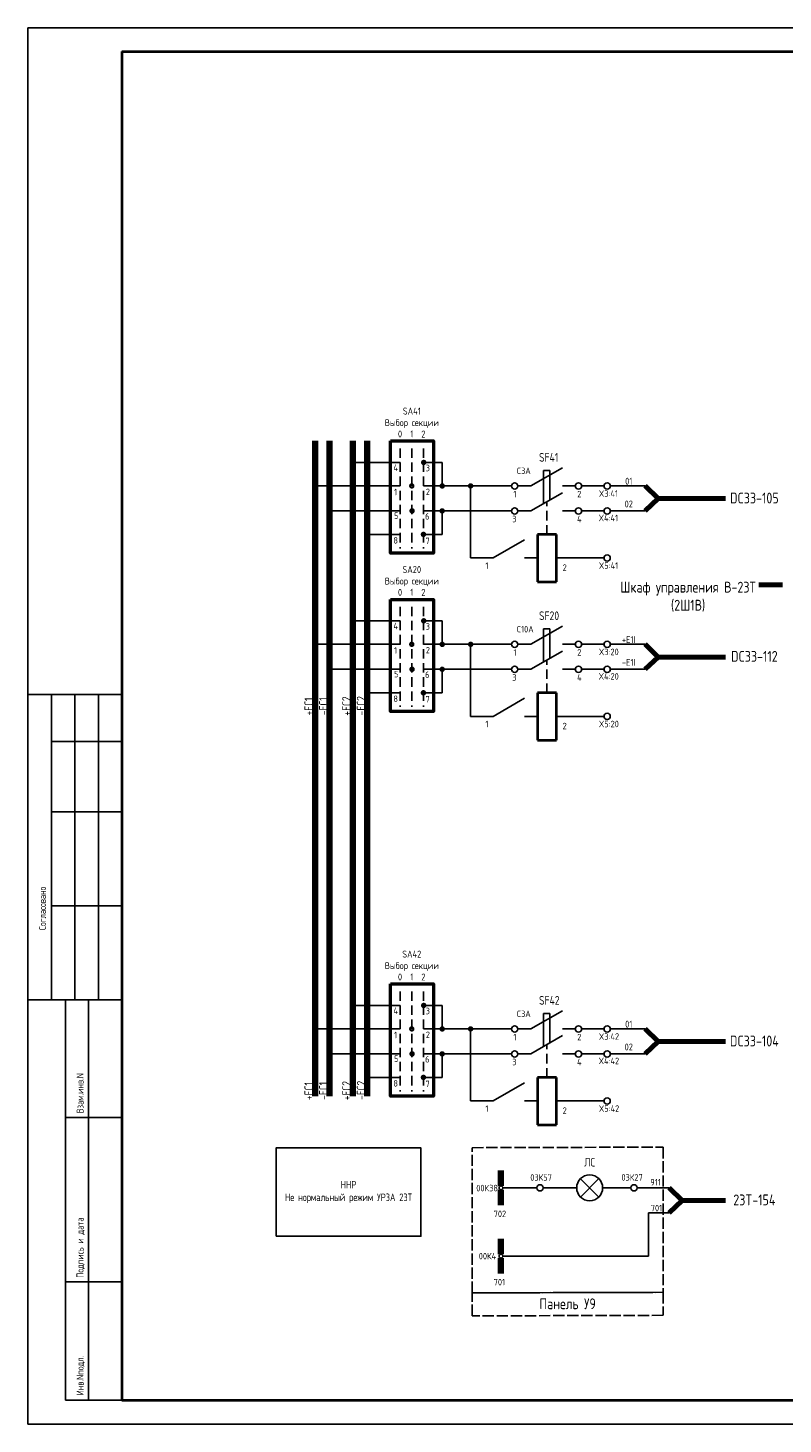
# Model space of a CAD drawing. Header units: millimetres. Extents: x 616 to 6196, y 2487 to 5711.
# Tile 21 of 46: x 3423 to 3584, y 3305 to 3602. Entities that reach past the tile are written whole.
import ezdxf
from ezdxf.enums import TextEntityAlignment as Align

# ---------------------------------------------------------------- set-up
doc = ezdxf.new("R2010")
doc.units = ezdxf.units.MM
doc.linetypes.add('ACAD_ISO02W100', pattern=[15, 12, -3])
doc.linetypes.add('JIS_02_2.0', pattern=[3, 2, -1])
doc.styles.add('SIMPLEX', font='GOST.ttf', dxfattribs={"height": 5})

msp = doc.modelspace()

# ---------------------------------------------------------------- linework, layer by layer
for p, q in [((3423.06, 3305.35), (3423.06, 3602.4)), ((3423.06, 3602.4), (3843.08, 3602.4)), ((3423.06, 3305.35), (3423.06, 3602.4)), ((3532.74, 3508.24), (3532.74, 3501.19)), ((3534.07, 3508.24), (3532.74, 3508.24)), ((3534.07, 3508.24), (3534.07, 3501.96)), ((3531.47, 3494.62), (3533.47, 3494.62)), ((3532.74, 3474.55), (3532.74, 3467.5)), ((3534.07, 3474.55), (3532.74, 3474.55)), ((3534.07, 3474.55), (3534.07, 3468.26)), ((3531.47, 3460.92), (3533.47, 3460.92)), ((3443.06, 3460.58), (3423.06, 3460.58)), ((3428.06, 3395.58), (3428.06, 3460.58)), ((3433.06, 3395.58), (3433.06, 3460.58)), ((3438.06, 3395.58), (3438.06, 3460.58)), ((3428.06, 3450.58), (3443.06, 3450.58)), ((3428.06, 3435.58), (3443.06, 3435.58)), ((3428.06, 3415.58), (3443.06, 3415.58)), ((3423.06, 3395.58), (3443.06, 3395.58)), ((3431.06, 3310.4), (3431.06, 3395.58)), ((3435.94, 3310.4), (3435.94, 3395.58)), ((3532.74, 3392.72), (3532.74, 3385.67)), ((3534.07, 3392.72), (3532.74, 3392.72)), ((3534.07, 3392.72), (3534.07, 3386.43)), ((3531.47, 3379.09), (3533.47, 3379.09)), ((3431.06, 3370.58), (3443.06, 3370.58)), ((3544.52, 3353.66), (3540.6, 3357.56)), ((3540.62, 3353.64), (3544.5, 3357.58)), ((3531.35, 3355.61), (3524.09, 3355.61)), ((3539.8, 3355.61), (3532.68, 3355.61)), ((3542.56, 3355.61), (3542.56, 3355.61)), ((3545.33, 3355.61), (3551.34, 3355.61)), ((3552.67, 3355.61), (3559.46, 3355.61)), ((3555.06, 3341.08), (3555.06, 3350.3)), ((3555.06, 3350.3), (3559.46, 3350.3)), ((3524.09, 3341.08), (3555.06, 3341.08)), ((3431.06, 3335.58), (3443.06, 3335.58)), ((3431.06, 3310.4), (3443.06, 3310.4)), ((3423.06, 3305.35), (3843.08, 3305.35))]:
    msp.add_line(p, q)
at = {"lineweight": 40}
for p, q in [((3443.06, 3597.4), (3838.16, 3597.4)), ((3535.48, 3494.62), (3531.47, 3494.62)), ((3531.47, 3494.62), (3531.47, 3484.56)), ((3535.48, 3484.56), (3535.48, 3494.62)), ((3531.47, 3484.56), (3535.48, 3484.56)), ((3535.48, 3460.92), (3531.47, 3460.92)), ((3531.47, 3460.92), (3531.47, 3450.86)), ((3535.48, 3450.86), (3535.48, 3460.92)), ((3531.47, 3450.86), (3535.48, 3450.86)), ((3535.48, 3379.09), (3531.47, 3379.09)), ((3531.47, 3379.09), (3531.47, 3369.03)), ((3535.48, 3369.03), (3535.48, 3379.09)), ((3531.47, 3369.03), (3535.48, 3369.03)), ((3443.06, 3310.4), (3838.16, 3310.4))]:
    msp.add_line(p, q, dxfattribs=at)
at = {"linetype": 'Continuous', "lineweight": 40}
msp.add_line((3443.06, 3597.4), (3443.06, 3310.4), dxfattribs=at)
at = {"color": 1, "lineweight": 106}
for p, q in [((3484.2, 3514.51), (3484.2, 3375.11)), ((3492.2, 3514.51), (3492.2, 3375.11)), ((3523.69, 3341.48), (3523.69, 3344.74)), ((3523.69, 3340.67), (3523.69, 3337.41))]:
    msp.add_line(p, q, dxfattribs=at)
at = {"color": 5, "lineweight": 106}
for p, q in [((3487.2, 3514.51), (3487.2, 3375.11)), ((3495.2, 3514.51), (3495.2, 3375.11)), ((3523.69, 3356.02), (3523.69, 3359.27)), ((3523.69, 3355.2), (3523.69, 3351.95))]:
    msp.add_line(p, q, dxfattribs=at)
at = {"linetype": 'JIS_02_2.0'}
for p, q in [((3502.22, 3512.94), (3502.22, 3491.64)), ((3504.72, 3512.94), (3504.72, 3491.64)), ((3507.19, 3512.94), (3507.19, 3491.64)), ((3533.47, 3494.62), (3533.47, 3501.62)), ((3502.22, 3479.24), (3502.22, 3457.94)), ((3504.72, 3479.24), (3504.72, 3457.94)), ((3507.19, 3479.24), (3507.19, 3457.94)), ((3533.47, 3460.92), (3533.47, 3467.92)), ((3502.22, 3397.41), (3502.22, 3376.11)), ((3504.72, 3397.41), (3504.72, 3376.11)), ((3507.19, 3397.41), (3507.19, 3376.11)), ((3533.47, 3379.09), (3533.47, 3386.09))]:
    msp.add_line(p, q, dxfattribs=at)
at = {"color": 1}
for p, q in [((3502.22, 3509.95), (3492.2, 3509.95)), ((3511.19, 3509.95), (3507.19, 3509.95)), ((3511.19, 3504.95), (3511.19, 3509.95)), ((3536.76, 3508.82), (3530.05, 3504.95)), ((3502.22, 3504.95), (3484.2, 3504.95)), ((3507.19, 3504.95), (3525.96, 3504.95)), ((3517.23, 3489.62), (3517.23, 3504.95)), ((3527.28, 3504.95), (3530.05, 3504.95)), ((3536.76, 3504.95), (3539.52, 3504.95)), ((3540.85, 3504.95), (3545.61, 3504.95)), ((3546.94, 3504.95), (3554.34, 3504.95)), ((3528.71, 3493.49), (3522, 3489.62)), ((3517.23, 3489.62), (3522, 3489.62)), ((3528.71, 3489.62), (3531.47, 3489.62)), ((3535.48, 3489.62), (3545.61, 3489.62)), ((3502.22, 3476.25), (3492.2, 3476.25)), ((3511.19, 3476.25), (3507.19, 3476.25)), ((3511.19, 3471.25), (3511.19, 3476.25)), ((3536.76, 3475.12), (3530.05, 3471.25)), ((3502.22, 3471.25), (3484.2, 3471.25)), ((3507.19, 3471.25), (3525.96, 3471.25)), ((3517.23, 3455.92), (3517.23, 3471.25)), ((3527.28, 3471.25), (3530.05, 3471.25)), ((3536.76, 3471.25), (3539.52, 3471.25)), ((3540.85, 3471.25), (3545.61, 3471.25)), ((3546.94, 3471.25), (3554.34, 3471.25)), ((3528.71, 3459.79), (3522, 3455.92)), ((3517.23, 3455.92), (3522, 3455.92)), ((3528.71, 3455.92), (3531.47, 3455.92)), ((3535.48, 3455.92), (3545.61, 3455.92)), ((3502.22, 3394.42), (3492.2, 3394.42)), ((3511.19, 3394.42), (3507.19, 3394.42)), ((3511.19, 3389.42), (3511.19, 3394.42)), ((3536.76, 3393.29), (3530.05, 3389.42)), ((3502.22, 3389.42), (3484.2, 3389.42)), ((3507.19, 3389.42), (3525.96, 3389.42)), ((3517.23, 3374.09), (3517.23, 3389.42)), ((3527.28, 3389.42), (3530.05, 3389.42)), ((3536.76, 3389.42), (3539.52, 3389.42)), ((3540.85, 3389.42), (3545.61, 3389.42)), ((3546.94, 3389.42), (3554.34, 3389.42)), ((3528.71, 3377.96), (3522, 3374.09)), ((3517.23, 3374.09), (3522, 3374.09)), ((3528.71, 3374.09), (3531.47, 3374.09)), ((3535.48, 3374.09), (3545.61, 3374.09))]:
    msp.add_line(p, q, dxfattribs=at)
at = {"color": 5}
for p, q in [((3536.76, 3503.51), (3530.05, 3499.64)), ((3502.22, 3499.64), (3487.2, 3499.64)), ((3507.19, 3499.64), (3525.96, 3499.64)), ((3511.19, 3499.64), (3511.19, 3494.64)), ((3527.28, 3499.64), (3530.05, 3499.64)), ((3536.76, 3499.64), (3539.52, 3499.64)), ((3540.85, 3499.64), (3545.61, 3499.64)), ((3546.94, 3499.64), (3554.34, 3499.64)), ((3502.22, 3494.64), (3495.2, 3494.64)), ((3511.19, 3494.64), (3507.19, 3494.64)), ((3536.76, 3469.82), (3530.05, 3465.94)), ((3502.22, 3465.94), (3487.2, 3465.94)), ((3507.19, 3465.94), (3525.96, 3465.94)), ((3511.19, 3465.94), (3511.19, 3460.94)), ((3527.28, 3465.94), (3530.05, 3465.94)), ((3536.76, 3465.94), (3539.52, 3465.94)), ((3540.85, 3465.94), (3545.61, 3465.94)), ((3546.94, 3465.94), (3554.34, 3465.94)), ((3502.22, 3460.94), (3495.2, 3460.94)), ((3511.19, 3460.94), (3507.19, 3460.94)), ((3536.76, 3387.99), (3530.05, 3384.11)), ((3502.22, 3384.11), (3487.2, 3384.11)), ((3507.19, 3384.11), (3525.96, 3384.11)), ((3511.19, 3384.11), (3511.19, 3379.11)), ((3527.28, 3384.11), (3530.05, 3384.11)), ((3536.76, 3384.11), (3539.52, 3384.11)), ((3540.85, 3384.11), (3545.61, 3384.11)), ((3546.94, 3384.11), (3554.34, 3384.11)), ((3502.22, 3379.11), (3495.2, 3379.11)), ((3511.19, 3379.11), (3507.19, 3379.11))]:
    msp.add_line(p, q, dxfattribs=at)
at = {"lineweight": 70}
for p, q in [((3557.1, 3502.25), (3554.34, 3504.95)), ((3557.1, 3502.25), (3554.34, 3499.64)), ((3557.1, 3502.25), (3571.44, 3502.25)), ((3583.57, 3483.93), (3578.51, 3483.93)), ((3557.1, 3468.55), (3554.34, 3471.25)), ((3557.1, 3468.55), (3554.34, 3465.94)), ((3557.1, 3468.55), (3571.44, 3468.55)), ((3557.1, 3386.72), (3554.34, 3389.42)), ((3557.1, 3386.72), (3554.34, 3384.11)), ((3557.1, 3386.72), (3571.44, 3386.72)), ((3562.23, 3352.91), (3559.46, 3355.61)), ((3562.23, 3352.91), (3559.46, 3350.3)), ((3562.23, 3352.91), (3571.44, 3352.91))]:
    msp.add_line(p, q, dxfattribs=at)
at = {"linetype": 'Continuous'}
for p, q in [((3443.06, 3451.41), (3443.06, 3431.41)), ((3443.06, 3411.41), (3443.06, 3391.41))]:
    msp.add_line(p, q, dxfattribs=at)
at = {"lineweight": 50}
for points in [[(3500.2, 3514.51), (3509.35, 3514.51), (3509.35, 3490.63), (3500.2, 3490.63)], [(3500.2, 3480.81), (3509.35, 3480.81), (3509.35, 3456.94), (3500.2, 3456.94)], [(3500.2, 3398.98), (3509.35, 3398.98), (3509.35, 3375.11), (3500.2, 3375.11)]]:
    msp.add_lwpolyline(points, close=True, dxfattribs=at)
at = {"color": 1, "const_width": 0.461}
for points in [[(3491.83, 3509.97, 1), (3492.53, 3509.97, 1)], [(3483.8, 3504.94, 1), (3484.5, 3504.94, 1)], [(3510.85, 3504.94, 1), (3511.54, 3504.94, 1)], [(3516.89, 3504.95, 1), (3517.58, 3504.95, 1)], [(3491.83, 3476.27, 1), (3492.53, 3476.27, 1)], [(3483.8, 3471.24, 1), (3484.5, 3471.24, 1)], [(3510.85, 3471.24, 1), (3511.54, 3471.24, 1)], [(3516.89, 3471.25, 1), (3517.58, 3471.25, 1)], [(3491.83, 3394.44, 1), (3492.53, 3394.44, 1)], [(3483.8, 3389.41, 1), (3484.5, 3389.41, 1)], [(3510.85, 3389.41, 1), (3511.54, 3389.41, 1)], [(3516.89, 3389.42, 1), (3517.58, 3389.42, 1)]]:
    msp.add_lwpolyline(points, format="xyb", close=True, dxfattribs=at)
at = {"const_width": 0.461}
for points in [[(3506.91, 3509.95, 1), (3507.6, 3509.95, 1)], [(3504.37, 3504.95, 1), (3505.06, 3504.95, 1)], [(3504.43, 3499.64, 1), (3505.13, 3499.64, 1)], [(3506.85, 3494.64, 1), (3507.54, 3494.64, 1)], [(3506.91, 3476.25, 1), (3507.6, 3476.25, 1)], [(3504.37, 3471.25, 1), (3505.06, 3471.25, 1)], [(3504.43, 3465.94, 1), (3505.13, 3465.94, 1)], [(3506.85, 3460.94, 1), (3507.54, 3460.94, 1)], [(3506.91, 3394.42, 1), (3507.6, 3394.42, 1)], [(3504.37, 3389.42, 1), (3505.06, 3389.42, 1)], [(3504.43, 3384.11, 1), (3505.13, 3384.11, 1)], [(3506.85, 3379.11, 1), (3507.54, 3379.11, 1)]]:
    msp.add_lwpolyline(points, format="xyb", close=True, dxfattribs=at)
at = {"color": 5, "const_width": 0.461}
for points in [[(3486.85, 3499.65, 1), (3487.54, 3499.65, 1)], [(3510.84, 3499.63, 1), (3511.53, 3499.63, 1)], [(3494.88, 3494.67, 1), (3495.57, 3494.67, 1)], [(3486.85, 3465.95, 1), (3487.54, 3465.95, 1)], [(3510.84, 3465.93, 1), (3511.53, 3465.93, 1)], [(3494.88, 3460.97, 1), (3495.57, 3460.97, 1)], [(3486.85, 3384.12, 1), (3487.54, 3384.12, 1)], [(3510.84, 3384.1, 1), (3511.53, 3384.1, 1)], [(3494.88, 3379.14, 1), (3495.57, 3379.14, 1)]]:
    msp.add_lwpolyline(points, format="xyb", close=True, dxfattribs=at)
msp.add_lwpolyline([(3475.85, 3345.32), (3506.65, 3345.32), (3506.65, 3364.11), (3475.85, 3364.11)], close=True)
at = {"color": 32, "linetype": 'ACAD_ISO02W100', "ltscale": 0.2, "true_color": 0xcd6928}
for points in [[(3517.56, 3364.15), (3517.56, 3364.15), (3558.18, 3364.27), (3558.18, 3333.38), (3517.56, 3333.26), (3517.56, 3364.15)], [(3517.56, 3333.26), (3517.56, 3333.26), (3558.18, 3333.38), (3558.18, 3328.49), (3517.56, 3328.37), (3517.56, 3333.26)]]:
    msp.add_lwpolyline(points, dxfattribs=at)
for centre, radius in [((3526.62, 3504.95), 0.663), ((3540.18, 3504.95), 0.663), ((3546.28, 3504.95), 0.663), ((3526.62, 3499.64), 0.663), ((3540.18, 3499.64), 0.663), ((3546.28, 3499.64), 0.663), ((3546.28, 3489.62), 0.663), ((3526.62, 3471.25), 0.663), ((3540.18, 3471.25), 0.663), ((3546.28, 3471.25), 0.663), ((3526.62, 3465.94), 0.663), ((3540.18, 3465.94), 0.663), ((3546.28, 3465.94), 0.663), ((3546.28, 3455.92), 0.663), ((3526.62, 3389.42), 0.663), ((3540.18, 3389.42), 0.663), ((3546.28, 3389.42), 0.663), ((3526.62, 3384.11), 0.663), ((3540.18, 3384.11), 0.663), ((3546.28, 3384.11), 0.663), ((3546.28, 3374.09), 0.663), ((3542.56, 3355.61), 2.76), ((3532.01, 3355.61), 0.663), ((3552.01, 3355.61), 0.663)]:
    msp.add_circle(centre, radius)
at = {"color": 5}
msp.add_circle((3523.69, 3355.61), 0.408, dxfattribs=at)
at = {"color": 1}
msp.add_circle((3523.69, 3341.08), 0.408, dxfattribs=at)

# ---------------------------------------------------------------- texts
at = {"color": 4, "style": 'SIMPLEX'}
for s, p in [('DC33-105', (3577.59, 3501.22)), ('DC33-112', (3577.59, 3467.53)), ('DC33-104', (3577.59, 3385.7)), ('23T-154', (3577.59, 3351.89))]:
    msp.add_text(s, height=2.304, dxfattribs=at).set_placement(p, align=Align.CENTER)
at = {"style": 'SIMPLEX'}
for s, height, p in [('1', 1.38, (3520.38, 3487.29)), ('2', 1.38, (3536.8, 3486.88)), ('1', 1.38, (3520.38, 3453.6)), ('2', 1.38, (3536.8, 3453.18)), ('1', 1.38, (3520.38, 3371.77)), ('2', 1.38, (3536.8, 3371.35)), ('03К57', 1.382, (3529.93, 3357.13)), ('03К27', 1.382, (3549.32, 3357.14)), ('911', 1.382, (3555.46, 3356.11)), ('00К38', 1.382, (3518.44, 3354.87)), ('702', 1.382, (3522.14, 3349.38)), ('701', 1.382, (3555.56, 3350.61)), ('00К4', 1.382, (3518.97, 3340.39)), ('701', 1.382, (3522.14, 3334.85))]:
    msp.add_text(s, height=height, dxfattribs=at).set_placement(p)
at = {"linetype": 'Continuous', "style": 'SIMPLEX'}
for s, p in [('Согласовано', (3426.9, 3410.46)), ('Взам.инв.N', (3434.9, 3371.46)), ('Подпись и дата', (3434.9, 3336.46)), ('Инв.Nподл.', (3434.9, 3311.46))]:
    msp.add_text(s, height=1.5, rotation=90, dxfattribs=at).set_placement(p)
at = {"style": 'SIMPLEX'}
for s, insert, char_height, width, attachment_point in [('SA41\\PВыбор секции', (3504.72, 3519.44), 1.4744, 13.877, 5), ('0', (3502.22, 3516.01), 1.47, 3.0921, 5), ('1', (3504.72, 3516.03), 1.47, 3.0921, 5), ('2', (3507.19, 3515.98), 1.47, 3.0921, 5), ('SF41', (3531.79, 3511.03), 1.843, 8.9385, 4), ('4', (3501.78, 3508.83), 1.38, 5.3742, 6), ('3', (3508.58, 3508.77), 1.38, 5.3742, 6), ('C3A', (3527.05, 3508.17), 1.382, 5.3742, 4), ('01', (3550.87, 3505.95), 1.474, 8.2935, 5), ('1', (3501.58, 3503.65), 1.38, 5.3742, 6), ('2', (3508.58, 3503.7), 1.38, 5.3742, 6), ('1', (3526.35, 3503.22), 1.38, 5.3629, 4), ('2', (3539.92, 3503.22), 1.38, 5.3742, 4), ('X3:41', (3544.51, 3503.33), 1.382, 5.3742, 4), ('5', (3501.87, 3498.61), 1.38, 5.3742, 6), ('6', (3508.48, 3498.48), 1.38, 5.3742, 6), ('02', (3550.87, 3501.11), 1.474, 8.2935, 5), ('3', (3526.1, 3497.91), 1.38, 4.6994, 4), ('4', (3539.87, 3497.91), 1.38, 4.7107, 4), ('X4:41', (3544.46, 3498.13), 1.382, 4.7107, 4), ('8', (3501.77, 3493.37), 1.38, 5.3742, 6), ('7', (3508.54, 3493.26), 1.38, 5.3742, 6), ('SA20 \\PВыбор секции', (3504.72, 3485.74), 1.4744, 13.877, 5), ('X5:41', (3544.51, 3488), 1.382, 5.3742, 4), ('Шкаф управления В-23Т\\P(2Ш1В)', (3563.49, 3481.38), 2.3037, 35.8958, 5), ('0', (3502.22, 3482.31), 1.47, 3.0921, 5), ('1', (3504.72, 3482.33), 1.47, 3.0921, 5), ('2', (3507.19, 3482.29), 1.47, 3.0921, 5), ('SF20', (3531.79, 3477.33), 1.843, 8.9385, 4), ('4', (3501.78, 3475.13), 1.38, 5.3742, 6), ('3', (3508.58, 3475.07), 1.38, 5.3742, 6), ('C10A', (3527.05, 3474.47), 1.382, 5.3742, 4), ('+Е1I', (3550.87, 3472.26), 1.474, 8.2935, 5), ('1', (3501.58, 3469.95), 1.38, 5.3742, 6), ('2', (3508.58, 3470.01), 1.38, 5.3742, 6), ('1', (3526.35, 3469.52), 1.38, 5.3629, 4), ('2', (3539.92, 3469.52), 1.38, 5.3742, 4), ('X3:20', (3544.51, 3469.63), 1.382, 5.3742, 4), ('-Е1I', (3550.87, 3467.41), 1.474, 8.2935, 5), ('5', (3501.87, 3464.91), 1.38, 5.3742, 6), ('6', (3508.48, 3464.79), 1.38, 5.3742, 6), ('3', (3526.1, 3464.21), 1.38, 4.6994, 4), ('4', (3539.87, 3464.21), 1.38, 4.7107, 4), ('X4:20', (3544.46, 3464.44), 1.382, 4.7107, 4), ('8', (3501.77, 3459.67), 1.38, 5.3742, 6), ('7', (3508.54, 3459.56), 1.38, 5.3742, 6), ('X5:20', (3544.51, 3454.3), 1.382, 5.3742, 4), ('SA42\\PВыбор секции', (3504.72, 3403.91), 1.4744, 13.877, 5), ('0', (3502.22, 3400.48), 1.47, 3.0921, 5), ('1', (3504.72, 3400.5), 1.47, 3.0921, 5), ('2', (3507.19, 3400.46), 1.47, 3.0921, 5), ('SF42', (3531.79, 3395.5), 1.843, 8.9385, 4), ('4', (3501.78, 3393.3), 1.38, 5.3742, 6), ('3', (3508.58, 3393.24), 1.38, 5.3742, 6), ('C3A', (3527.05, 3392.64), 1.382, 5.3742, 4), ('01', (3550.87, 3390.43), 1.474, 8.2935, 5), ('1', (3501.58, 3388.12), 1.38, 5.3742, 6), ('2', (3508.58, 3388.18), 1.38, 5.3742, 6), ('1', (3526.35, 3387.69), 1.38, 5.3629, 4), ('2', (3539.92, 3387.69), 1.38, 5.3742, 4), ('X3:42', (3544.51, 3387.8), 1.382, 5.3742, 4), ('02', (3550.87, 3385.58), 1.474, 8.2935, 5), ('5', (3501.87, 3383.08), 1.38, 5.3742, 6), ('6', (3508.48, 3382.96), 1.38, 5.3742, 6), ('X4:42', (3544.46, 3382.61), 1.382, 4.7107, 4), ('3', (3526.1, 3382.38), 1.38, 4.6994, 4), ('4', (3539.87, 3382.38), 1.38, 4.7107, 4), ('8', (3501.77, 3377.84), 1.38, 5.3742, 6), ('7', (3508.54, 3377.73), 1.38, 5.3742, 6), ('X5:42', (3544.51, 3372.47), 1.382, 5.3742, 4), ('ЛС', (3542.56, 3361.06), 1.843, 4.6917, 5), ('ННР\\PНе нормальный режим УРЗА 23Т', (3491.25, 3354.72), 1.6, 30.8067, 5), ('Панель У9', (3537.87, 3330.94), 2.304, 40.6284, 5)]:
    msp.add_mtext(s, dxfattribs=dict(at, insert=insert, char_height=char_height, width=width, attachment_point=attachment_point))
at = {"char_height": 1.843, "width": 6.3123, "attachment_point": 5, "rotation": 90, "style": 'SIMPLEX'}
for s, insert in [('+ЕС1', (3482.81, 3458.02)), ('+ЕС2', (3490.84, 3458.12)), ('-ЕС2', (3493.95, 3458.18)), ('-ЕС1', (3485.92, 3458.08)), ('+ЕС1', (3482.81, 3376.19)), ('-ЕС1', (3485.92, 3376.25)), ('+ЕС2', (3490.84, 3376.29)), ('-ЕС2', (3493.95, 3376.35))]:
    msp.add_mtext(s, dxfattribs=dict(at, insert=insert))

doc.saveas('drawing.dxf')
